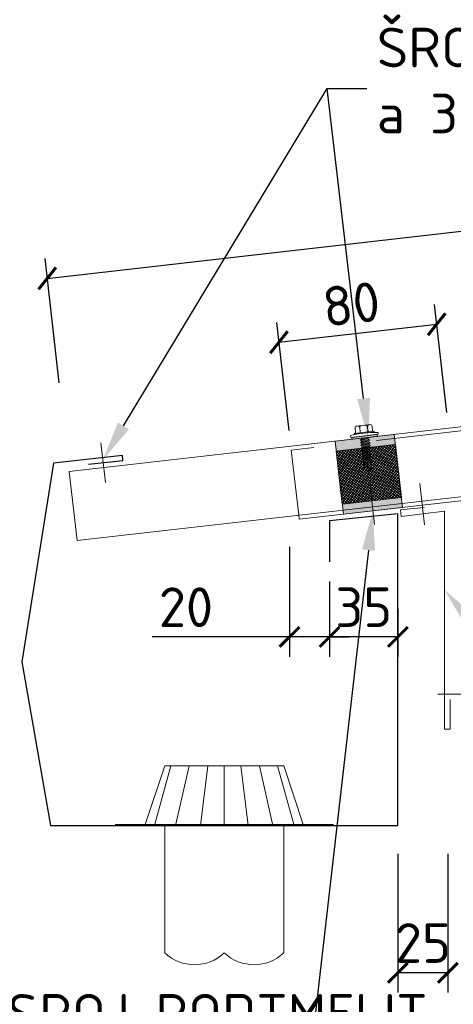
# Model space of a CAD drawing. Header units: millimetres. Extents: x -385852 to 238709, y -99680 to 201840.
# Tile 130 of 176: x 16540 to 16759, y -49586 to -49089. Entities that reach past the tile are written whole.
import ezdxf
from ezdxf import colors
from ezdxf.entities.mleader import LeaderData, LeaderLine
from ezdxf.math import Vec2, Vec3

# ---------------------------------------------------------------- set-up
doc = ezdxf.new("R2010")
doc.units = ezdxf.units.MM
doc.linetypes.add('DASHDOT', pattern=[25.4, 12.7, -6.35, 0, -6.35])
doc.linetypes.add('DASHED', pattern=[19.05, 12.7, -6.35])
doc.layers.get('0').update_dxf_attribs({"color": 4})
doc.layers.get('Defpoints').update_dxf_attribs({"color": 8})
for name, color, linetype in [('_____detaily', 1, 'Continuous'), ('_____detaily @ 10', 1, 'Continuous'), ('_____detaily @ 200', 1, 'Continuous')]:
    doc.layers.add(name, color=color, linetype=linetype)
doc.styles.add('A99_popis', font='isocpeur.ttf')
doc.styles.get("Standard").update_dxf_attribs({"font": 'isocpeur.ttf', "height": 20})
doc.dimstyles.new('detaily_10', dxfattribs={"dimtxt": 20, "dimasz": 10, "dimexe": 10, "dimexo": 10, "dimgap": 5, "dimtad": 1, "dimdec": 0, "dimtxsty": 'Standard', "dimblk": 'ARCHTICK', "dimcen": 3, "dimazin": 0, "dimtfac": 1, "dimtdec": 0, "dimtmove": 0, "dimatfit": 0, "dimfxl": 0, "dimarcsym": 0})

# ---------------------------------------------------------------- blocks, each defined once
blk = doc.blocks.new('_ArchTick')
at = {"color": 0, "linetype": 'ByBlock', "const_width": 0.15}
blk.add_lwpolyline([(-0.5, -0.5), (0.5, 0.5)], dxfattribs=at)
blk = doc.blocks.new('*D188')
at = {"layer": '_____detaily', "color": 0, "linetype": 'Continuous', "lineweight": -2, "transparency": 16777216}
for p, q in [((16730.61, -49509.76), (16730.61, -49579.76)), ((16755.75, -49509.76), (16755.75, -49579.76)), ((16755.75, -49569.76), (16730.61, -49569.76))]:
    blk.add_line(p, q, dxfattribs=at)
at = {"layer": 'Defpoints', "color": 0, "linetype": 'Continuous', "lineweight": 5, "transparency": 16777216}
for p in [(16730.61, -49361.14), (16755.75, -49361.14), (16730.61, -49569.76)]:
    blk.add_point(p, dxfattribs=at)
at = {"layer": '_____detaily', "color": 0, "linetype": 'Continuous', "lineweight": -2, "transparency": 16777216, "xscale": 10, "yscale": 10, "zscale": 10, "rotation": 180}
blk.add_blockref('_ArchTick', (16730.61, -49569.76), dxfattribs=at)
at = {"layer": '_____detaily', "color": 0, "linetype": 'Continuous', "lineweight": -2, "transparency": 16777216, "xscale": 10, "yscale": 10, "zscale": 10}
blk.add_blockref('_ArchTick', (16755.75, -49569.76), dxfattribs=at)
at = {"layer": '_____detaily', "color": 0, "linetype": 'Continuous', "lineweight": 5, "transparency": 16777216, "insert": (16743.18, -49554.76), "char_height": 20, "attachment_point": 5}
blk.add_mtext('25', dxfattribs=at)
blk = doc.blocks.new('*D184')
at = {"layer": '_____detaily', "color": 0, "linetype": 'Continuous', "lineweight": -2, "transparency": 16777216}
for p, q in [((17156.07, -49204.23), (17148.92, -49141.57)), ((16553.92, -49219.47), (17150.06, -49151.51)), ((16559.93, -49272.18), (16552.78, -49209.53))]:
    blk.add_line(p, q, dxfattribs=at)
at = {"layer": 'Defpoints', "color": 0, "linetype": 'Continuous', "lineweight": 5, "transparency": 16777216}
for p in [(17150.06, -49151.51), (17157.2, -49214.16), (16561.06, -49282.12)]:
    blk.add_point(p, dxfattribs=at)
at = {"layer": '_____detaily', "color": 0, "linetype": 'Continuous', "lineweight": -2, "transparency": 16777216, "xscale": 10, "yscale": 10, "zscale": 10}
for p, rotation in [((17150.06, -49151.51), 6.503239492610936), ((16553.92, -49219.47), 186.5032394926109)]:
    blk.add_blockref('_ArchTick', p, dxfattribs=dict(at, rotation=rotation))
at = {"layer": '_____detaily', "color": 0, "linetype": 'Continuous', "lineweight": 5, "transparency": 16777216, "insert": (16839.58, -49171.8), "char_height": 20, "attachment_point": 5, "rotation": 6.5032}
blk.add_mtext('600', dxfattribs=at)
blk = doc.blocks.new('P03_JT-14')
at = {"layer": '_____detaily', "lineweight": 0}
blk.add_hatch(color=9, dxfattribs=at).paths.add_polyline_path([(-6.5, 1), (6.5, 1), (6.5, 0), (-6.5, 0)])
for p, q in [((-4.29, 3.15), (-4.29, 5.51)), ((3.59, 6.3), (-3.5, 6.3)), ((-1.93, 3.15), (-1.93, 5.51)), ((2.01, 3.23), (2.01, 5.51)), ((2.01, 3.15), (2.01, 5.51)), ((4.37, 3.15), (4.37, 5.51)), ((-7, 2), (-3.29, 2.36)), ((-7, 1), (-7, 2)), ((-7, 1), (-7, 2)), ((-7, 1), (7, 1)), ((-6.5, 0), (-6.5, 1)), ((-4.96, 2.36), (-4.96, 2.86)), ((5.04, 2.86), (-4.96, 2.86)), ((5.04, 2.36), (-4.96, 2.36)), ((4.37, 2.36), (-4.29, 2.36)), ((3.37, 2.36), (7, 2)), ((5.04, 2.36), (5.04, 2.86)), ((7, 1), (7, 2)), ((7, 1), (7, 2)), ((-2.46, -0.84), (2.27, 0)), ((-2.46, -0.84), (-1.76, -0.43)), ((-2.46, -0.84), (-1.76, -1.24)), ((-2.46, -2.24), (2.46, -1.38)), ((-2.46, -2.24), (-1.76, -1.84)), ((-2.46, -2.24), (-1.76, -2.65)), ((-2.46, -3.65), (2.46, -2.78)), ((-2.46, -3.65), (-1.76, -3.25)), ((-2.46, -3.65), (-1.76, -4.06)), ((-2.46, -5.06), (2.46, -4.19)), ((-2.46, -5.06), (-1.76, -4.65)), ((-1.76, -0.43), (-1.76, 0)), ((-1.76, -0.43), (-0.03, 0)), ((-1.76, -1.24), (1.76, -0.37)), ((-1.76, -1.84), (1.76, -0.97)), ((-1.76, -1.84), (-1.76, -1.22)), ((-1.76, -2.65), (1.76, -1.78)), ((-1.76, -3.25), (1.76, -2.38)), ((-1.76, -3.25), (-1.76, -2.63)), ((-1.76, -4.06), (1.76, -3.19)), ((-1.76, -4.65), (1.76, -3.79)), ((-1.76, -4.65), (-1.76, -4.04)), ((-1.76, -5.47), (1.76, -4.6)), ((1.76, -0.37), (2.4, 0)), ((1.76, -0.97), (1.76, -0.37)), ((1.76, -0.97), (2.46, -1.38)), ((1.76, -1.78), (2.46, -1.38)), ((1.76, -2.38), (1.76, -1.78)), ((1.76, -2.38), (2.46, -2.78)), ((1.76, -3.19), (2.46, -2.78)), ((1.76, -3.79), (1.76, -3.19)), ((1.76, -3.79), (2.46, -4.19)), ((1.76, -4.6), (2.46, -4.19)), ((1.76, -5.19), (1.76, -4.6)), ((-2.46, -5.06), (-1.76, -5.47)), ((-2.46, -6.47), (2.46, -5.6)), ((-2.46, -6.47), (-1.76, -6.06)), ((-2.46, -6.47), (-1.76, -6.87)), ((-2.46, -7.88), (2.46, -7.01)), ((-2.46, -7.88), (-1.76, -7.47)), ((-2.46, -7.88), (-1.76, -8.28)), ((-2.46, -9.28), (2.46, -8.42)), ((-2.46, -9.28), (-1.76, -8.88)), ((-2.46, -9.28), (-1.76, -9.69)), ((-2.46, -10.69), (2.46, -9.82)), ((-1.76, -6.06), (1.76, -5.19)), ((-1.76, -6.06), (-1.76, -5.45)), ((-1.76, -6.87), (1.76, -6.01)), ((-1.76, -7.47), (1.76, -6.6)), ((-1.76, -7.47), (-1.76, -6.85)), ((-1.76, -8.28), (1.76, -7.41)), ((-1.76, -8.88), (1.76, -8.01)), ((-1.76, -8.88), (-1.76, -8.26)), ((-1.76, -9.69), (1.76, -8.82)), ((-1.76, -10.29), (1.76, -9.42)), ((-1.76, -10.29), (-1.76, -9.67)), ((1.76, -5.19), (2.46, -5.6)), ((1.76, -6.01), (2.46, -5.6)), ((1.76, -6.6), (1.76, -5.98)), ((1.76, -6.6), (2.46, -7.01)), ((1.76, -7.41), (2.46, -7.01)), ((1.76, -8.01), (1.76, -7.39)), ((1.76, -8.01), (2.46, -8.42)), ((1.76, -8.82), (2.46, -8.42)), ((1.76, -9.42), (1.76, -8.82)), ((1.76, -9.42), (2.46, -9.82)), ((1.76, -10.23), (2.46, -9.82)), ((-2.46, -10.69), (-1.76, -10.29)), ((-2.46, -10.69), (-1.76, -11.1)), ((-2.11, -11.89), (0.74, -11.89)), ((-2.1, -11.89), (-1.76, -11.69)), ((-1.78, -15.66), (-1.78, -11.89)), ((-1.76, -11.1), (1.76, -10.23)), ((-1.76, -11.69), (1.76, -10.83)), ((-1.76, -11.69), (-1.76, -11.08)), ((-1.27, -11.89), (2.46, -11.23)), ((0.74, -11.89), (1.76, -11.64)), ((1.74, -15.66), (1.74, -11.64)), ((1.76, -10.83), (1.76, -10.23)), ((1.76, -10.83), (2.46, -11.23)), ((1.76, -11.64), (2.46, -11.23)), ((-0.02, -16.89), (-1.78, -15.66)), ((1.74, -15.66), (-0.02, -16.89))]:
    blk.add_line(p, q, dxfattribs=at)
at = {"layer": '_____detaily', "linetype": 'DASHDOT', "lineweight": 0}
blk.add_line((-0.02, -16.89), (-0.03, 6.3), dxfattribs=at)
at = {"layer": '_____detaily', "lineweight": 0}
blk.add_lwpolyline([(-6.5, 1), (6.5, 1), (6.5, 0), (-6.5, 0)], close=True, dxfattribs=at)
for centre, start, end in [((-3.5, 5.51), 90.0033, 180.0033), ((-2.71, 5.51), 0.0033, 90.0033), ((-1.14, 5.51), 90.0033, 180.0033), ((1.22, 5.51), 0.0033, 90.0033), ((2.8, 5.51), 90.0033, 180.0033), ((3.59, 5.51), 0.0033, 90.0033)]:
    blk.add_arc(centre, 0.787, start, end, dxfattribs=at)
at = {"layer": '_____detaily', "lineweight": 0, "extrusion": (0, 0, -1)}
for centre, start_param, end_param in [((-5.08, 3.15), 0.936145, 1.313741), ((-2.72, 3.15), 0.936145, 1.313741), ((-1.13, 3.15), 3.700141, 4.077737), ((1.22, 3.15), 0.936145, 1.313741), ((2.8, 3.15), 3.700141, 4.077737), ((5.16, 3.15), 3.700141, 4.077737)]:
    blk.add_ellipse(centre, major_axis=(0.47, 0.638), ratio=1, start_param=start_param, end_param=end_param, dxfattribs=at)
at = {"layer": '_____detaily', "lineweight": 0}
blk.add_open_spline([(-0.02, -16.89), (-0.08, -16.12), (-0.17, -14.76), (-0.9, -13.22), (-1.58, -12.71), (-1.78, -12.56)], degree=3, knots=[0, 0, 0, 0, 2.306624, 4.08853, 4.845954, 4.845954, 4.845954, 4.845954], dxfattribs=at)
blk = doc.blocks.new('*D185')
at = {"layer": '_____detaily', "color": 0, "linetype": 'Continuous', "lineweight": -2, "transparency": 16777216}
for p, q in [((16755.22, -49287.16), (16749.01, -49232.69)), ((16675.73, -49296.22), (16669.52, -49241.75)), ((16670.66, -49251.69), (16750.14, -49242.63))]:
    blk.add_line(p, q, dxfattribs=at)
at = {"layer": 'Defpoints', "color": 0, "linetype": 'Continuous', "lineweight": 5, "transparency": 16777216}
for p in [(16750.14, -49242.63), (16756.35, -49297.1), (16676.87, -49306.16)]:
    blk.add_point(p, dxfattribs=at)
at = {"layer": '_____detaily', "color": 0, "linetype": 'Continuous', "lineweight": -2, "transparency": 16777216, "xscale": 10, "yscale": 10, "zscale": 10}
for p, rotation in [((16750.14, -49242.63), 6.503239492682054), ((16670.66, -49251.69), 186.503239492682)]:
    blk.add_blockref('_ArchTick', p, dxfattribs=dict(at, rotation=rotation))
at = {"layer": '_____detaily', "color": 0, "linetype": 'Continuous', "lineweight": 5, "transparency": 16777216, "insert": (16707.1, -49232.44), "char_height": 20, "attachment_point": 5, "rotation": 6.5032}
blk.add_mtext('80', dxfattribs=at)
blk = doc.blocks.new('*D186')
at = {"layer": '_____detaily', "color": 0, "linetype": 'Continuous', "lineweight": -2, "transparency": 16777216}
for p, q in [((16696.14, -49372.41), (16696.14, -49410.36)), ((16730.61, -49386.14), (16730.61, -49410.36)), ((16730.61, -49400.36), (16696.14, -49400.36))]:
    blk.add_line(p, q, dxfattribs=at)
at = {"layer": 'Defpoints', "color": 0, "linetype": 'Continuous', "lineweight": 5, "transparency": 16777216}
for p in [(16696.14, -49362.41), (16730.61, -49376.14), (16696.14, -49400.36)]:
    blk.add_point(p, dxfattribs=at)
at = {"layer": '_____detaily', "color": 0, "linetype": 'Continuous', "lineweight": -2, "transparency": 16777216, "xscale": 10, "yscale": 10, "zscale": 10, "rotation": 180}
blk.add_blockref('_ArchTick', (16696.14, -49400.36), dxfattribs=at)
at = {"layer": '_____detaily', "color": 0, "linetype": 'Continuous', "lineweight": -2, "transparency": 16777216, "xscale": 10, "yscale": 10, "zscale": 10}
blk.add_blockref('_ArchTick', (16730.61, -49400.36), dxfattribs=at)
at = {"layer": '_____detaily', "color": 0, "linetype": 'Continuous', "lineweight": 5, "transparency": 16777216, "insert": (16713.38, -49385.36), "char_height": 20, "attachment_point": 5}
blk.add_mtext('35', dxfattribs=at)
blk = doc.blocks.new('*D187')
at = {"layer": '_____detaily', "color": 0, "linetype": 'Continuous', "lineweight": -2, "transparency": 16777216}
for p, q in [((16675.97, -49354.92), (16675.97, -49410.36)), ((16696.14, -49372.41), (16696.14, -49410.36)), ((16675.97, -49400.36), (16606.8, -49400.36)), ((16696.14, -49400.36), (16675.97, -49400.36)), ((16696.14, -49400.36), (16706.14, -49400.36))]:
    blk.add_line(p, q, dxfattribs=at)
at = {"layer": 'Defpoints', "color": 0, "linetype": 'Continuous', "lineweight": 5, "transparency": 16777216}
for p in [(16675.97, -49344.92), (16696.14, -49362.41), (16675.97, -49400.36)]:
    blk.add_point(p, dxfattribs=at)
at = {"layer": '_____detaily', "color": 0, "linetype": 'Continuous', "lineweight": -2, "transparency": 16777216, "xscale": 10, "yscale": 10, "zscale": 10}
blk.add_blockref('_ArchTick', (16675.97, -49400.36), dxfattribs=at)
at = {"layer": '_____detaily', "color": 0, "linetype": 'Continuous', "lineweight": -2, "transparency": 16777216, "xscale": 10, "yscale": 10, "zscale": 10, "rotation": 180}
blk.add_blockref('_ArchTick', (16696.14, -49400.36), dxfattribs=at)
at = {"layer": '_____detaily', "color": 0, "linetype": 'Continuous', "lineweight": 5, "transparency": 16777216, "insert": (16623.8, -49385.36), "char_height": 20, "attachment_point": 5}
blk.add_mtext('20', dxfattribs=at)

msp = doc.modelspace()

# ---------------------------------------------------------------- hatches: boundary and pattern name
at = {"layer": '_____detaily', "lineweight": 5}
h = msp.add_hatch(color=256, dxfattribs=at)
h.paths.add_polyline_path([(16728.98527, -49300.21705), (16699.17831, -49303.61483), (16699.51808, -49306.59552), (16729.32505, -49303.19774)])
h.paths.add_polyline_path([(16728.75875, -49298.22992), (16698.95179, -49301.6277), (16699.17831, -49303.61483), (16728.98527, -49300.21705)])
h.paths.add_polyline_path([(16717.47957, -49331.7229), (16702.57609, -49333.42179), (16702.91587, -49336.40249), (16717.81935, -49334.7036)])
h.paths.add_polyline_path([(16717.81935, -49334.7036), (16702.91587, -49336.40249), (16703.14238, -49338.38962), (16718.04587, -49336.69073)])
h.paths.add_polyline_path([(16732.72283, -49333.00471), (16717.81935, -49334.7036), (16718.04587, -49336.69073), (16732.94935, -49334.99184)])
h.paths.add_polyline_path([(16732.38305, -49330.02401), (16717.47957, -49331.7229), (16717.81935, -49334.7036), (16732.72283, -49333.00471)])
h = msp.add_hatch(dxfattribs=at)
h.set_pattern_fill('PLASTY', color=256, scale=0.5, angle=6.5032395, style=0)
h.set_pattern_definition([(51.5032395, (10780.8827, -75135.7553), (-0.782643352, 0.622470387), []), (141.5032395, (10780.8827, -75135.7553), (-0.622470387, -0.782643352), [])])
h.paths.add_polyline_path([(16699.51808, -49306.59552), (16702.57609, -49333.42179), (16732.38305, -49330.02401), (16729.32505, -49303.19774)])

# ---------------------------------------------------------------- linework, layer by layer
at = {"layer": '_____detaily', "linetype": 'Continuous', "lineweight": 5}
for p, q in [((17161.16219, -49248.939), (16565.02292, -49316.89464)), ((17433.40896, -49255.14443), (16680.831, -49340.93296)), ((17165.12627, -49283.71379), (16568.987, -49351.66943)), ((16565.02292, -49316.89464), (16568.987, -49351.66943)), ((16680.60448, -49338.94583), (16680.831, -49340.93296)), ((16613.11311, -49465.42212), (16603.11311, -49495.42212)), ((16616.23316, -49465.42212), (16607.93706, -49495.42212)), ((16613.11311, -49465.42212), (16673.11311, -49465.42212)), ((16625.39996, -49465.42212), (16618.58226, -49495.42212)), ((16634.83496, -49465.42212), (16631.08832, -49495.42212)), ((16643.11311, -49495.42212), (16643.11311, -49465.42212)), ((16651.39126, -49465.42212), (16655.1379, -49495.42212)), ((16660.82626, -49465.42212), (16667.64396, -49495.42212)), ((16669.99306, -49465.42212), (16678.28916, -49495.42212)), ((16673.11311, -49465.42212), (16683.11311, -49495.42212)), ((16613.11311, -49559.70856), (16613.11311, -49495.42212)), ((16673.11311, -49559.70856), (16673.11311, -49495.42212))]:
    msp.add_line(p, q, dxfattribs=at)
at = {"layer": '_____detaily', "linetype": 'DASHED', "lineweight": 5, "ltscale": 5}
for p in [(17161.38871, -49250.92613), (16680.60448, -49338.94583)]:
    msp.add_line(p, (16676.86692, -49306.15817), dxfattribs=at)
at = {"layer": '_____detaily', "lineweight": 5}
for p, q in [((16718.83868, -49343.64569), (16716.46024, -49322.78081)), ((16744.0176, -49343.7949), (16741.63915, -49322.93002)), ((16750.7536, -49429.19488), (16771.7536, -49429.19488))]:
    msp.add_line(p, q, dxfattribs=at)
at = {"layer": '_____detaily', "linetype": 'Continuous'}
msp.add_line((16588.11311, -49494.96959), (16698.11311, -49494.96959), dxfattribs=at)
at = {"layer": '_____detaily', "lineweight": 5}
for points in [[(16698.95179, -49301.6277), (16728.75875, -49298.22992), (16732.94935, -49334.99184), (16703.14238, -49338.38962)], [(16702.57609, -49333.42179), (16732.38305, -49330.02401), (16729.32505, -49303.19774), (16699.51808, -49306.59552)]]:
    msp.add_lwpolyline(points, close=True, dxfattribs=at)
msp.add_lwpolyline([(16580.99457, -49302.49303), (16583.25976, -49322.36434)], dxfattribs=at)
at = {"layer": '_____detaily', "linetype": 'Continuous'}
msp.add_lwpolyline([(16574.67542, -49313.27813), (16592.06282, -49311.29609), (16591.77967, -49308.81217), (16557.00488, -49312.77625), (16541.07725, -49412.98518), (16555.61311, -49495.42212), (16730.61311, -49495.42212), (16730.61311, -49338.33581), (16696.14484, -49341.83676), (16696.14484, -49362.4135)], dxfattribs=at)
at = {"layer": '_____detaily', "linetype": 'Continuous', "lineweight": 9}
msp.add_lwpolyline([(16743.90139, -49334.99867), (16731.89544, -49336.27769), (16732.22362, -49339.5565), (16754.01132, -49336.94903), (16754.01132, -49446.94903), (16757.01132, -49446.94903), (16757.01132, -49431.94903)], dxfattribs=at)
at = {"layer": '_____detaily', "linetype": 'Continuous', "lineweight": 5}
for centre in [(16628.11311, -49543.882), (16658.11311, -49543.882)]:
    msp.add_arc(centre, 21.8055, 226.5359142, 313.4640858, dxfattribs=at)

# ---------------------------------------------------------------- block references
at = {"layer": '_____detaily', "lineweight": 5, "rotation": 6.503239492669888}
msp.add_blockref('P03_JT-14', (16713.88057, -49299.92592), dxfattribs=at)

# ---------------------------------------------------------------- dimensions: what is measured, and where the dimension line sits
at = {"layer": '_____detaily', "color": 5, "linetype": 'Continuous', "lineweight": 5}
for base, p1, p2, picture, middle, dimtype in [((17150.05591, -49151.50942), (16561.05884, -49282.11984), (17157.19811, -49214.16421), '*D184', (16841.27507, -49186.70823), 161), ((16750.14272, -49242.62525), (16676.86692, -49306.15817), (16756.35216, -49297.09742), '*D185', (16708.79517, -49247.33857), 160)]:
    dim = msp.add_linear_dim(base=base, p1=p1, p2=p2, angle=6.5032395, dimstyle='detaily_10', dxfattribs=at)
    dim.commit()
    dim.dimension.update_dxf_attribs({"geometry": picture, "text_midpoint": middle, "dimtype": dimtype})
for base, p1, p2, picture, middle in [((16675.97119, -49400.36483), (16696.14484, -49362.4135), (16675.97119, -49344.92438), '*D187', (16623.79857, -49400.36483)), ((16730.61311, -49569.76152), (16755.75425, -49361.13771), (16730.61311, -49361.13771), '*D188', (16743.18368, -49569.76152))]:
    dim = msp.add_linear_dim(base=base, p1=p1, p2=p2, dimstyle='detaily_10', dxfattribs=at)
    dim.commit()
    dim.dimension.update_dxf_attribs({"geometry": picture, "text_midpoint": middle, "dimtype": 160})
dim = msp.add_linear_dim(base=(16696.14484, -49400.36483), p1=(16730.61311, -49376.13771), p2=(16696.14484, -49362.4135), text='35', dimstyle='detaily_10', dxfattribs=at)
dim.commit()
dim.dimension.update_dxf_attribs({"geometry": '*D186', "text_midpoint": (16713.37897, -49400.36483), "dimtype": 160})

# ---------------------------------------------------------------- leaders
at = {"layer": '_____detaily @ 10', "lineweight": 5}
ml = msp.add_multileader_mtext('Standard', dxfattribs=at)
ml.set_content('\\A1;{\\C256;SYSTÉMOVÉ KRYCÍ\\PLIŠTY}', color=1, style='A99_popis')
ml.set_leader_properties(color=256, linetype='ByLayer', lineweight=-1)
ml.build(insert=Vec2(0, 0))
ml.multileader.update_dxf_attribs({"dogleg_length": 5, "arrow_head_size": 20, "scale": 10})
ctx = ml.context
ctx.base_point, ctx.scale, ctx.char_height, ctx.arrow_head_size, ctx.landing_gap_size, ctx.plane_origin = Vec3(17053, -49675.5), 10, 20, 20, 20, Vec3(15633.94247, -51532.70417)
notes = []
notes.append((ctx, [(0, (1, 1, 0), (17003, -49675.5), (1, 0), 50, [(0, [(16754.01132, -49376.5)], 0, [])])]))
ctx.mtext.insert, ctx.mtext.width, ctx.mtext.flow_direction = Vec3(17073, -49665.5), 232.7577866, 5
at = {"layer": '_____detaily @ 200', "linetype": 'Continuous'}
ml = msp.add_multileader_mtext('Standard', dxfattribs=at)
ml.set_content('ŠROUB \\Pa 333mm', color=256)
ml.set_leader_properties()
ml.build(insert=Vec2(0, 0))
ml.multileader.update_dxf_attribs({"text_left_attachment_type": 2, "text_right_attachment_type": 2, "dogleg_length": 0.1, "arrow_head_size": 20, "scale": 200})
ctx = ml.context
ctx.base_point, ctx.scale, ctx.char_height, ctx.arrow_head_size, ctx.landing_gap_size, ctx.plane_origin = Vec3(16715, -49123.66667), 200, 20, 20, 5, Vec3(17014.60184, -49343.55315)
ctx.left_attachment, ctx.right_attachment = 2, 2
notes.append((ctx, [(0, (1, 1, 0), (16695, -49123.66667), (1, 0), 20, [(0, [(16581.96371, -49310.99479)], 0, [])])]))
ctx.mtext.insert, ctx.mtext.width, ctx.mtext.defined_height, ctx.mtext.flow_direction = Vec3(16720, -49092.99242), 103.4256705, 3.33333, 5
ml = msp.add_multileader_mtext('Standard', dxfattribs=at)
ml.set_content('ŠROUB \\Pa 333mm', color=256)
ml.set_leader_properties()
ml.build(insert=Vec2(0, 0))
ml.multileader.update_dxf_attribs({"text_left_attachment_type": 2, "text_right_attachment_type": 2, "dogleg_length": 0.1, "arrow_head_size": 20, "scale": 200})
ctx = ml.context
ctx.base_point, ctx.scale, ctx.char_height, ctx.arrow_head_size, ctx.landing_gap_size, ctx.plane_origin = Vec3(16715, -49123.66667), 200, 20, 20, 5, Vec3(17014.60184, -49343.55315)
ctx.left_attachment, ctx.right_attachment = 2, 2
notes.append((ctx, [(0, (1, 1, 0), (16695, -49123.66667), (1, 0), 20, [(0, [(16715.65199, -49299.92592)], 0, [])])]))
ctx.mtext.insert, ctx.mtext.width, ctx.mtext.defined_height, ctx.mtext.flow_direction = Vec3(16720, -49092.99242), 103.4256705, 3.33333, 5
at = {"layer": '_____detaily @ 200', "linetype": 'Continuous', "lineweight": 5}
ml = msp.add_multileader_mtext('Standard', dxfattribs=at)
ml.set_content('SPOJ PODTMELIT', color=256)
ml.set_leader_properties()
ml.build(insert=Vec2(0, 0))
ml.multileader.update_dxf_attribs({"text_left_attachment_type": 2, "text_right_attachment_type": 2, "dogleg_length": 0.1, "arrow_head_size": 20, "scale": 200})
ctx = ml.context
ctx.base_point, ctx.scale, ctx.char_height, ctx.arrow_head_size, ctx.landing_gap_size, ctx.plane_origin = Vec3(16529, -49607.16667), 200, 20, 20, 5, Vec3(16745.87321, -49758.78145)
ctx.left_attachment, ctx.right_attachment = 2, 2
notes.append((ctx, [(1, (1, 1, 0), (16687, -49607.16667), (-1, 0), 20, [(0, [(16718.04587, -49336.69073)], 0, [])])]))
ctx.mtext.insert, ctx.mtext.width, ctx.mtext.defined_height, ctx.mtext.flow_direction = Vec3(16534, -49580.5), 193.2686721, 66.66667, 5
for ctx, leaders in notes:
    for number, flags, end, landing, length, lines in leaders:
        leader = LeaderData()
        leader.index, (leader.has_last_leader_line, leader.has_dogleg_vector, leader.attachment_direction) = number, flags
        leader.last_leader_point, leader.dogleg_vector, leader.dogleg_length = Vec3(end), Vec3(landing), length
        for number, points, colour, breaks in lines:
            line = LeaderLine()
            line.index, line.vertices, line.color, line.breaks = number, Vec3.list(points), colors.encode_raw_color(colour), breaks
            leader.lines.append(line)
        ctx.leaders.append(leader)

doc.saveas('drawing.dxf')
